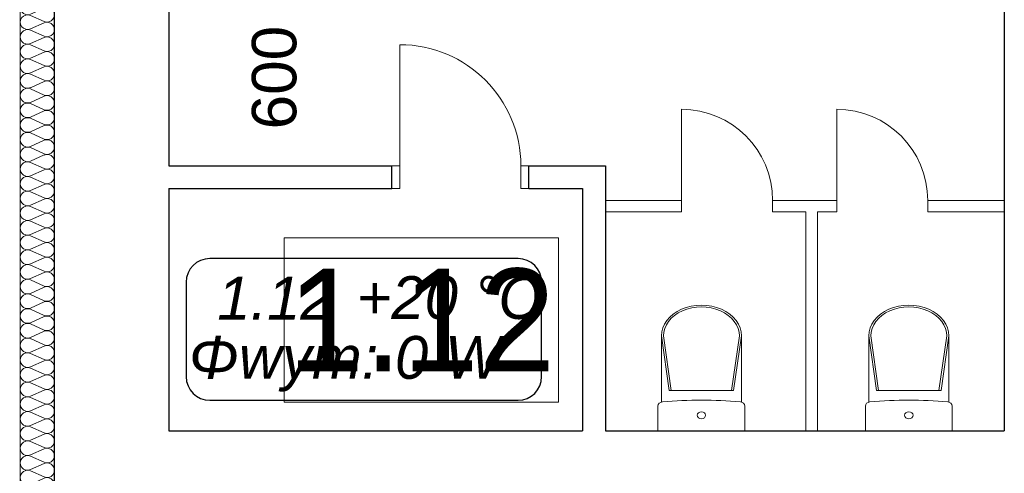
# Model space of a CAD drawing. Header units: millimetres. Extents: x -17429 to 155243, y -2908 to 188569.
# Tile 61 of 113: x -11063 to -6756, y 97310 to 99295. Entities that reach past the tile are written whole.
import ezdxf
from ezdxf.lldxf.tags import DXFTag

# ---------------------------------------------------------------- set-up
doc = ezdxf.new("R2010")
doc.units = ezdxf.units.MM
doc.header["$MEASUREMENT"] = 0
for name, color, linetype in [('#podkład', 252, 'Continuous'), ('Arch ocieplenie', 252, 'Continuous'), ('INWENT wyposarzenie', 252, 'Continuous'), ('IS_Text_Konstrukcji', 7, 'Continuous'), ('IS_Text_Odbiornikow_Therm', 7, 'Continuous')]:
    doc.layers.add(name, color=color, linetype=linetype)
doc.layers.add('arch izolacje_Nr_Pióra__3', color=7, linetype='Continuous', lineweight=13, true_color=0xff6600)
doc.layers.add('Arch ocieplenie_Nr_Pióra__22', color=7, linetype='Continuous', lineweight=9, true_color=0x7f7f7f)
for name, color, linetype, lineweight in [('Arch opisy_Nr_Pióra__1', 252, 'Continuous', 25), ('Arch opisy_Nr_Pióra__21', 252, 'Continuous', 13), ('INWENT wyposarzenie_Nr_Pióra__21', 252, 'Continuous', 13), ('INWENT. DRZWI_Nr_Pióra__21', 7, 'Continuous', 13), ('INWENT.ŚCIANY_Nr_Pióra__1', 252, 'Continuous', 25), ('INWENT.ŚCIANY_Nr_Pióra__5', 7, 'Continuous', 13)]:
    doc.layers.add(name, color=color, linetype=linetype, lineweight=lineweight)
doc.styles.add('GENERATED_STYLE_3', font='txt')
doc.styles.get("Standard").update_dxf_attribs({"font": 'arial.ttf', "bigfont": 'BIGFONT.SHX'})
tags = doc.linetypes.add('SOLID', pattern=[10, 10, 0]).pattern_tags.tags
tags[6:7] = [DXFTag(74, 4), DXFTag(75, 0), DXFTag(340, '0'), DXFTag(46, 0.0), DXFTag(50, 0.0), DXFTag(44, 0.0), DXFTag(45, 0.0)]
tags[4:5] = [DXFTag(74, 4), DXFTag(75, 0), DXFTag(340, '0'), DXFTag(46, 0.0), DXFTag(50, 0.0), DXFTag(44, 0.0), DXFTag(45, 0.0)]

# ---------------------------------------------------------------- blocks, each defined once
blk = doc.blocks.new('Izolacja cieplna 14_114', base_point=(-10910.9, 95330.9))
at = {"layer": 'Arch ocieplenie_Nr_Pióra__22', "linetype": 'Continuous'}
for p, q in [((-10955.6, 99351.4), (-11016.2, 99378.2)), ((-11016.2, 99319.3), (-10955.6, 99346)), ((-10955.6, 99287.1), (-11016.2, 99313.9)), ((-11016.2, 99255), (-10955.6, 99281.7)), ((-10955.6, 99222.8), (-11016.2, 99249.6)), ((-11016.2, 99190.7), (-10955.6, 99217.4)), ((-10955.6, 99158.6), (-11016.2, 99185.3)), ((-11016.2, 99126.4), (-10955.6, 99153.2)), ((-10955.6, 99094.3), (-11016.2, 99121)), ((-11016.2, 99062.1), (-10955.6, 99088.9)), ((-10955.6, 99030), (-11016.2, 99056.7)), ((-11016.2, 98997.8), (-10955.6, 99024.6)), ((-10955.6, 98965.7), (-11016.2, 98992.4)), ((-11016.2, 98933.6), (-10955.6, 98960.3)), ((-10955.6, 98901.4), (-11016.2, 98928.2)), ((-11016.2, 98869.3), (-10955.6, 98896)), ((-10955.6, 98837.1), (-11016.2, 98863.9)), ((-11016.2, 98805), (-10955.6, 98831.7)), ((-10955.6, 98772.8), (-11016.2, 98799.6)), ((-11016.2, 98740.7), (-10955.6, 98767.4)), ((-10955.6, 98708.6), (-11016.2, 98735.3)), ((-11016.2, 98676.4), (-10955.6, 98703.2)), ((-10955.6, 98644.3), (-11016.2, 98671)), ((-11016.2, 98612.1), (-10955.6, 98638.9)), ((-10955.6, 98580), (-11016.2, 98606.7)), ((-11016.2, 98547.8), (-10955.6, 98574.6)), ((-10955.6, 98515.7), (-11016.2, 98542.4)), ((-11016.2, 98483.6), (-10955.6, 98510.3)), ((-10955.6, 98451.4), (-11016.2, 98478.2)), ((-11016.2, 98419.3), (-10955.6, 98446)), ((-10955.6, 98387.1), (-11016.2, 98413.9)), ((-11016.2, 98355), (-10955.6, 98381.7)), ((-10955.6, 98322.8), (-11016.2, 98349.6)), ((-11016.2, 98290.7), (-10955.6, 98317.4)), ((-10955.6, 98258.6), (-11016.2, 98285.3)), ((-11016.2, 98226.4), (-10955.6, 98253.2)), ((-10955.6, 98194.3), (-11016.2, 98221)), ((-11016.2, 98162.1), (-10955.6, 98188.9)), ((-10955.6, 98130), (-11016.2, 98156.7)), ((-11016.2, 98097.8), (-10955.6, 98124.6)), ((-10955.6, 98065.7), (-11016.2, 98092.4)), ((-11016.2, 98033.6), (-10955.6, 98060.3)), ((-10955.6, 98001.4), (-11016.2, 98028.2)), ((-11016.2, 97969.3), (-10955.6, 97996)), ((-10955.6, 97937.1), (-11016.2, 97963.9)), ((-11016.2, 97905), (-10955.6, 97931.7)), ((-10955.6, 97872.8), (-11016.2, 97899.6)), ((-11016.2, 97840.7), (-10955.6, 97867.4)), ((-10955.6, 97808.6), (-11016.2, 97835.3)), ((-11016.2, 97776.4), (-10955.6, 97803.2)), ((-10955.6, 97744.3), (-11016.2, 97771)), ((-11016.2, 97712.1), (-10955.6, 97738.9)), ((-10955.6, 97680), (-11016.2, 97706.7)), ((-11016.2, 97647.8), (-10955.6, 97674.6)), ((-10955.6, 97615.7), (-11016.2, 97642.4)), ((-11016.2, 97583.6), (-10955.6, 97610.3)), ((-10955.6, 97551.4), (-11016.2, 97578.2)), ((-11016.2, 97519.3), (-10955.6, 97546)), ((-10955.6, 97487.1), (-11016.2, 97513.9)), ((-11016.2, 97455), (-10955.6, 97481.7)), ((-10955.6, 97422.8), (-11016.2, 97449.6)), ((-11016.2, 97390.7), (-10955.6, 97417.4)), ((-10955.6, 97358.6), (-11016.2, 97385.3)), ((-11016.2, 97326.4), (-10955.6, 97353.2)), ((-10955.6, 97294.3), (-11016.2, 97321)), ((-11016.2, 97262.1), (-10955.6, 97288.9)), ((-10955.6, 97230), (-11016.2, 97256.7)), ((-11016.2, 97197.8), (-10955.6, 97224.6)), ((-10955.6, 97165.7), (-11016.2, 97192.4)), ((-11016.2, 97133.6), (-10955.6, 97160.3)), ((-10955.6, 97101.4), (-11016.2, 97128.2)), ((-11016.2, 97069.3), (-10955.6, 97096)), ((-10955.6, 97037.1), (-11016.2, 97063.9)), ((-11016.2, 97005), (-10955.6, 97031.7)), ((-10955.6, 96972.8), (-11016.2, 96999.6)), ((-11016.2, 96940.7), (-10955.6, 96967.4)), ((-10955.6, 96908.6), (-11016.2, 96935.3)), ((-11016.2, 96876.4), (-10955.6, 96903.2)), ((-10955.6, 96844.3), (-11016.2, 96871)), ((-11016.2, 96812.1), (-10955.6, 96838.9)), ((-10955.6, 96780), (-11016.2, 96806.7)), ((-11016.2, 96747.8), (-10955.6, 96774.6)), ((-10955.6, 96715.7), (-11016.2, 96742.4)), ((-11016.2, 96683.6), (-10955.6, 96710.3)), ((-10955.6, 96651.4), (-11016.2, 96678.2)), ((-11016.2, 96619.3), (-10955.6, 96646)), ((-10955.6, 96587.1), (-11016.2, 96613.9)), ((-11016.2, 96555), (-10955.6, 96581.7)), ((-10955.6, 96522.8), (-11016.2, 96549.6)), ((-11016.2, 96490.7), (-10955.6, 96517.4)), ((-10955.6, 96458.6), (-11016.2, 96485.3)), ((-11016.2, 96426.4), (-10955.6, 96453.2)), ((-10955.6, 96394.3), (-11016.2, 96421)), ((-11016.2, 96362.1), (-10955.6, 96388.9)), ((-10955.6, 96330), (-11016.2, 96356.7)), ((-11016.2, 96297.8), (-10955.6, 96324.6)), ((-10955.6, 96265.7), (-11016.2, 96292.4)), ((-11016.2, 96233.6), (-10955.6, 96260.3)), ((-10955.6, 96201.4), (-11016.2, 96228.2)), ((-11016.2, 96169.3), (-10955.6, 96196)), ((-10955.6, 96137.1), (-11016.2, 96163.9)), ((-11016.2, 96105), (-10955.6, 96131.7)), ((-10955.6, 96072.8), (-11016.2, 96099.6)), ((-11016.2, 96040.7), (-10955.6, 96067.4)), ((-10955.6, 96008.6), (-11016.2, 96035.3)), ((-11016.2, 95976.4), (-10955.6, 96003.2)), ((-10955.6, 95944.3), (-11016.2, 95971)), ((-11016.2, 95912.1), (-10955.6, 95938.9)), ((-10955.6, 95880), (-11016.2, 95906.7)), ((-11016.2, 95847.8), (-10955.6, 95874.6)), ((-10955.6, 95815.7), (-11016.2, 95842.4)), ((-11016.2, 95783.6), (-10955.6, 95810.3)), ((-10955.6, 95751.4), (-11016.2, 95778.2)), ((-11016.2, 95719.3), (-10955.6, 95746)), ((-10955.6, 95687.1), (-11016.2, 95713.9)), ((-11016.2, 95655), (-10955.6, 95681.7)), ((-10955.6, 95622.8), (-11016.2, 95649.6)), ((-11016.2, 95590.7), (-10955.6, 95617.4)), ((-10955.6, 95558.6), (-11016.2, 95585.3)), ((-11016.2, 95526.4), (-10955.6, 95553.2)), ((-10955.6, 95494.3), (-11016.2, 95521)), ((-11016.2, 95462.1), (-10955.6, 95488.9)), ((-10955.6, 95430), (-11016.2, 95456.7)), ((-11016.2, 95397.8), (-10955.6, 95424.6)), ((-10955.6, 95365.7), (-11016.2, 95392.4)), ((-11016.2, 95333.6), (-10955.6, 95360.3))]:
    blk.add_line(p, q, dxfattribs=at)
for centre, start_param, end_param in [((-11029, 99348.7), 5.870392, 9.837571), ((-10942.8, 99380.9), 2.7288, 4.712389), ((-10942.8, 99316.6), 2.7288, 6.695979), ((-11029, 99284.4), 5.870392, 9.837571), ((-10942.8, 99252.3), 2.7288, 6.695979), ((-11029, 99220.1), 5.870392, 9.837571), ((-10942.8, 99188), 2.7288, 6.695979), ((-11029, 99155.9), 5.870392, 9.837571), ((-10942.8, 99123.7), 2.7288, 6.695979), ((-11029, 99091.6), 5.870392, 9.837571), ((-10942.8, 99059.4), 2.7288, 6.695979), ((-11029, 99027.3), 5.870392, 9.837571), ((-10942.8, 98995.1), 2.7288, 6.695979), ((-11029, 98963), 5.870392, 9.837571), ((-10942.8, 98930.9), 2.7288, 6.695979), ((-11029, 98898.7), 5.870392, 9.837571), ((-10942.8, 98866.6), 2.7288, 6.695979), ((-11029, 98834.4), 5.870392, 9.837571), ((-10942.8, 98802.3), 2.7288, 6.695979), ((-11029, 98770.1), 5.870392, 9.837571), ((-10942.8, 98738), 2.7288, 6.695979), ((-11029, 98705.9), 5.870392, 9.837571), ((-10942.8, 98673.7), 2.7288, 6.695979), ((-11029, 98641.6), 5.870392, 9.837571), ((-10942.8, 98609.4), 2.7288, 6.695979), ((-11029, 98577.3), 5.870392, 9.837571), ((-10942.8, 98545.1), 2.7288, 6.695979), ((-11029, 98513), 5.870392, 9.837571), ((-10942.8, 98480.9), 2.7288, 6.695979), ((-11029, 98448.7), 5.870392, 9.837571), ((-10942.8, 98416.6), 2.7288, 6.695979), ((-11029, 98384.4), 5.870392, 9.837571), ((-10942.8, 98352.3), 2.7288, 6.695979), ((-11029, 98320.1), 5.870392, 9.837571), ((-10942.8, 98288), 2.7288, 6.695979), ((-11029, 98255.9), 5.870392, 9.837571), ((-10942.8, 98223.7), 2.7288, 6.695979), ((-11029, 98191.6), 5.870392, 9.837571), ((-11029, 98127.3), 5.870392, 9.837571), ((-10942.8, 98159.4), 2.7288, 6.695979), ((-10942.8, 98095.1), 2.7288, 6.695979), ((-11029, 98063), 5.870392, 9.837571), ((-11029, 97998.7), 5.870392, 9.837571), ((-10942.8, 98030.9), 2.7288, 6.695979), ((-10942.8, 97966.6), 2.7288, 6.695979), ((-11029, 97934.4), 5.870392, 9.837571), ((-11029, 97870.1), 5.870392, 9.837571), ((-10942.8, 97902.3), 2.7288, 6.695979), ((-10942.8, 97838), 2.7288, 6.695979), ((-11029, 97805.9), 5.870392, 9.837571), ((-11029, 97741.6), 5.870392, 9.837571), ((-10942.8, 97773.7), 2.7288, 6.695979), ((-10942.8, 97709.4), 2.7288, 6.695979), ((-11029, 97677.3), 5.870392, 9.837571), ((-11029, 97613), 5.870392, 9.837571), ((-10942.8, 97645.1), 2.7288, 6.695979), ((-10942.8, 97580.9), 2.7288, 6.695979), ((-11029, 97548.7), 5.870392, 9.837571), ((-11029, 97484.4), 5.870392, 9.837571), ((-10942.8, 97516.6), 2.7288, 6.695979), ((-10942.8, 97452.3), 2.7288, 6.695979), ((-11029, 97420.1), 5.870392, 9.837571), ((-11029, 97355.9), 5.870392, 9.837571), ((-10942.8, 97388), 2.7288, 6.695979), ((-10942.8, 97323.7), 2.7288, 6.695979), ((-11029, 97291.6), 5.870392, 9.837571), ((-11029, 97227.3), 5.870392, 9.837571), ((-10942.8, 97259.4), 2.7288, 6.695979), ((-10942.8, 97195.1), 2.7288, 6.695979), ((-11029, 97163), 5.870392, 9.837571), ((-11029, 97098.7), 5.870392, 9.837571), ((-10942.8, 97130.9), 2.7288, 6.695979), ((-10942.8, 97066.6), 2.7288, 6.695979), ((-11029, 97034.4), 5.870392, 9.837571), ((-11029, 96970.1), 5.870392, 9.837571), ((-10942.8, 97002.3), 2.7288, 6.695979), ((-10942.8, 96938), 2.7288, 6.695979), ((-11029, 96905.9), 5.870392, 9.837571), ((-11029, 96841.6), 5.870392, 9.837571), ((-10942.8, 96873.7), 2.7288, 6.695979), ((-10942.8, 96809.4), 2.7288, 6.695979), ((-11029, 96777.3), 5.870392, 9.837571), ((-11029, 96713), 5.870392, 9.837571), ((-10942.8, 96745.1), 2.7288, 6.695979), ((-10942.8, 96680.9), 2.7288, 6.695979), ((-11029, 96648.7), 5.870392, 9.837571), ((-11029, 96584.4), 5.870392, 9.837571), ((-10942.8, 96616.6), 2.7288, 6.695979), ((-10942.8, 96552.3), 2.7288, 6.695979), ((-11029, 96520.1), 5.870392, 9.837571), ((-11029, 96455.9), 5.870392, 9.837571), ((-10942.8, 96488), 2.7288, 6.695979), ((-10942.8, 96423.7), 2.7288, 6.695979), ((-11029, 96391.6), 5.870392, 9.837571), ((-11029, 96327.3), 5.870392, 9.837571), ((-10942.8, 96359.4), 2.7288, 6.695979), ((-10942.8, 96295.1), 2.7288, 6.695979), ((-11029, 96263), 5.870392, 9.837571), ((-11029, 96198.7), 5.870392, 9.837571), ((-10942.8, 96230.9), 2.7288, 6.695979), ((-10942.8, 96166.6), 2.7288, 6.695979), ((-11029, 96134.4), 5.870392, 9.837571), ((-11029, 96070.1), 5.870392, 9.837571), ((-10942.8, 96102.3), 2.7288, 6.695979), ((-10942.8, 96038), 2.7288, 6.695979), ((-11029, 96005.9), 5.870392, 9.837571), ((-10942.8, 95973.7), 2.7288, 6.695979), ((-11029, 95941.6), 5.870392, 9.837571), ((-10942.8, 95909.4), 2.7288, 6.695979), ((-11029, 95877.3), 5.870392, 9.837571), ((-10942.8, 95845.1), 2.7288, 6.695979), ((-11029, 95813), 5.870392, 9.837571), ((-10942.8, 95780.9), 2.7288, 6.695979), ((-11029, 95748.7), 5.870392, 9.837571), ((-10942.8, 95716.6), 2.7288, 6.695979), ((-11029, 95684.4), 5.870392, 9.837571), ((-10942.8, 95652.3), 2.7288, 6.695979), ((-11029, 95620.1), 5.870392, 9.837571), ((-10942.8, 95588), 2.7288, 6.695979), ((-11029, 95555.9), 5.870392, 9.837571), ((-10942.8, 95523.7), 2.7288, 6.695979), ((-11029, 95491.6), 5.870392, 9.837571), ((-10942.8, 95459.4), 2.7288, 6.695979), ((-11029, 95427.3), 5.870392, 9.837571), ((-10942.8, 95395.1), 2.7288, 6.695979), ((-11029, 95363), 5.870392, 9.837571), ((-10942.8, 95330.9), 4.712389, 6.695979)]:
    blk.add_ellipse(centre, major_axis=(0, 32.1), ratio=0.992498, start_param=start_param, end_param=end_param, dxfattribs=at)
blk = doc.blocks.new('Symbol WC 2 14_234', base_point=(-6983.7, 97495.9))
at = {"layer": 'INWENT wyposarzenie_Nr_Pióra__21', "color": 252, "linetype": 'Continuous'}
for p, q in [((-7348.7, 97621.9), (-7348.7, 97911.9)), ((-7348.7, 97911.5), (-7314.6, 97673)), ((-7339.8, 97911.5), (-7305.7, 97673)), ((-7007.7, 97911.5), (-7041.8, 97673)), ((-6998.8, 97911.5), (-7032.8, 97673)), ((-6998.8, 97622.1), (-6998.8, 97911.9)), ((-7173.7, 97673), (-7314.6, 97673)), ((-7173.7, 97673), (-7032.8, 97673)), ((-7363.7, 97495.9), (-7363.7, 97604.6)), ((-6983.7, 97495.9), (-6983.7, 97604.6)), ((-6983.7, 97495.9), (-7363.7, 97495.9))]:
    blk.add_line(p, q, dxfattribs=at)
for centre, major_axis, ratio, start_param, end_param in [((-7173.7, 97911.9), (174.9, 0), 0.765974, 0, 3.141593), ((-7173.7, 97911.5), (166, 0), 0.764861, 0, 3.141593), ((-7341.7, 97604.6), (-22.1, 0), 0.829819, 4.812804, 6.283185), ((-7173.7, 96281.1), (-1625.8, 0), 0.829819, 4.60742, 4.817236), ((-7005.8, 97604.6), (-22.1, 0), 0.829819, 3.141593, 4.602988)]:
    blk.add_ellipse(centre, major_axis=major_axis, ratio=ratio, start_param=start_param, end_param=end_param, dxfattribs=at)
blk.add_ellipse((-7173.7, 97564.5), major_axis=(-18.5, 0), ratio=0.829819, dxfattribs=at)
blk = doc.blocks.new('Symbol WC 2 14_235', base_point=(-7890.9, 97495.9))
at = {"layer": 'INWENT wyposarzenie_Nr_Pióra__21', "color": 252, "linetype": 'Continuous'}
for p, q in [((-8255.9, 97621.9), (-8255.9, 97911.9)), ((-8255.9, 97911.5), (-8221.8, 97673)), ((-8246.9, 97911.5), (-8212.9, 97673)), ((-7914.9, 97911.5), (-7949, 97673)), ((-7906, 97911.5), (-7940, 97673)), ((-7906, 97622.1), (-7906, 97911.9)), ((-8080.9, 97673), (-8221.8, 97673)), ((-8080.9, 97673), (-7940, 97673)), ((-8270.9, 97495.9), (-8270.9, 97604.6)), ((-7890.9, 97495.9), (-7890.9, 97604.6)), ((-7890.9, 97495.9), (-8270.9, 97495.9))]:
    blk.add_line(p, q, dxfattribs=at)
for centre, major_axis, ratio, start_param, end_param in [((-8080.9, 97911.9), (174.9, 0), 0.765974, 0, 3.141593), ((-8080.9, 97911.5), (166, 0), 0.764861, 0, 3.141593), ((-8248.9, 97604.6), (-22.1, 0), 0.829819, 4.812804, 6.283185), ((-8080.9, 96281.1), (-1625.8, 0), 0.829819, 4.60742, 4.817236), ((-7913, 97604.6), (-22.1, 0), 0.829819, 3.141593, 4.602988)]:
    blk.add_ellipse(centre, major_axis=major_axis, ratio=ratio, start_param=start_param, end_param=end_param, dxfattribs=at)
blk.add_ellipse((-8080.9, 97564.5), major_axis=(-18.5, 0), ratio=0.829819, dxfattribs=at)
blk = doc.blocks.new('parter')
at = {"layer": 'arch izolacje_Nr_Pióra__3', "color": 252, "linetype": 'Continuous'}
for p, q in [((-11060.9, 91315.9), (-11060.9, 103245.9)), ((-11060.9, 95330.9), (-11060.9, 99430.9))]:
    blk.add_line(p, q, dxfattribs=at)
at = {"layer": 'Arch opisy_Nr_Pióra__21', "color": 252, "linetype": 'Continuous'}
for p, q in [((-8705.7, 98341), (-9905.7, 98341)), ((-9905.7, 98341), (-9905.7, 97621)), ((-8705.7, 97621), (-8705.7, 98341)), ((-9905.7, 97621), (-8705.7, 97621))]:
    blk.add_line(p, q, dxfattribs=at)
at = {"layer": 'INWENT. DRZWI_Nr_Pióra__21', "color": 252, "linetype": 'Continuous'}
for p, q in [((-9400.9, 98655.9), (-9400.9, 99185.9)), ((-9400.9, 98655.9), (-9435.9, 98655.9)), ((-9400.9, 98655.9), (-9400.9, 98555.9)), ((-8870.9, 98655.9), (-8870.9, 98555.9)), ((-8870.9, 98655.9), (-8835.9, 98655.9)), ((-9400.9, 98555.9), (-9435.9, 98555.9)), ((-8870.9, 98555.9), (-8835.9, 98555.9))]:
    blk.add_line(p, q, dxfattribs=at)
blk.add_arc((-9400.9, 98655.9), 530, 0, 90, dxfattribs=at)
at = {"layer": 'INWENT.ŚCIANY_Nr_Pióra__1', "color": 252, "linetype": 'Continuous'}
for p, q in [((-6755.9, 99585.8), (-6755.9, 97495.9)), ((-10910.9, 95350.9), (-10910.9, 99410.9)), ((-10410.9, 99385.9), (-10410.9, 98655.9)), ((-10410.9, 98655.9), (-9435.9, 98655.9)), ((-9435.9, 98555.9), (-9435.9, 98655.9)), ((-8835.9, 98555.9), (-8835.9, 98655.9)), ((-8835.9, 98655.9), (-8500.9, 98655.9)), ((-8500.9, 98655.9), (-8500.9, 97495.9)), ((-10410.9, 98555.9), (-9435.9, 98555.9)), ((-10410.9, 98555.9), (-10410.9, 97495.9)), ((-8835.9, 98555.9), (-8600.9, 98555.9)), ((-8600.9, 98555.9), (-8600.9, 97495.9)), ((-10410.9, 97495.9), (-8600.9, 97495.9)), ((-8500.9, 97495.9), (-6755.9, 97495.9))]:
    blk.add_line(p, q, dxfattribs=at)
at = {"layer": 'INWENT.ŚCIANY_Nr_Pióra__5', "color": 252, "linetype": 'Continuous'}
for p, q in [((-8167.9, 98504.7), (-8167.9, 98903.1)), ((-7489.2, 98504.7), (-7489.2, 98903.1)), ((-8167.9, 98504.7), (-8500.9, 98504.7)), ((-8167.9, 98454.7), (-8167.9, 98504.7)), ((-7769.5, 98454.7), (-7769.5, 98504.7)), ((-7769.5, 98504.7), (-7489.2, 98504.7)), ((-7489.2, 98504.7), (-7489.2, 98454.7)), ((-7090.8, 98504.7), (-7090.8, 98454.7)), ((-7090.8, 98504.7), (-6755.9, 98504.7)), ((-8167.9, 98454.7), (-8500.9, 98454.7)), ((-7623.7, 98454.7), (-7769.5, 98454.7)), ((-7623.7, 97495.9), (-7623.7, 98454.7)), ((-7573.7, 97495.9), (-7573.7, 98454.7)), ((-7489.2, 98454.7), (-7573.7, 98454.7)), ((-7090.8, 98454.7), (-6755.9, 98454.7))]:
    blk.add_line(p, q, dxfattribs=at)
for centre in [(-8167.9, 98504.7), (-7489.2, 98504.7)]:
    blk.add_arc(centre, 398.4, 0, 90, dxfattribs=at)
at = {"layer": 'Arch ocieplenie', "color": 252, "linetype": 'Continuous', "lineweight": 9}
blk.add_blockref('Izolacja cieplna 14_114', (-10910.9, 95330.9), dxfattribs=at)
at = {"layer": 'INWENT wyposarzenie', "color": 252, "linetype": 'Continuous', "lineweight": 9}
for name, p in [('Symbol WC 2 14_235', (-7890.9, 97495.9)), ('Symbol WC 2 14_234', (-6983.7, 97495.9))]:
    blk.add_blockref(name, p, dxfattribs=at)
at = {"layer": 'Arch opisy_Nr_Pióra__1', "color": 252, "linetype": 'Continuous', "insert": (-9305.7, 97756), "char_height": 450, "attachment_point": 8, "style": 'GENERATED_STYLE_3'}
blk.add_mtext('{1.12}', dxfattribs=at)

msp = doc.modelspace()

# ---------------------------------------------------------------- linework, layer by layer
at = {"layer": 'IS_Text_Konstrukcji', "color": 18, "linetype": 'SOLID', "ltscale": 10, "true_color": 0x000000}
for p, q in [((-8883.3, 98250), (-10231.7, 98250)), ((-10335, 98146.7), (-10335, 97733.3)), ((-8780, 97733.3), (-8780, 98146.7)), ((-10231.7, 97630), (-8883.3, 97630))]:
    msp.add_line(p, q, dxfattribs=at)
for centre, start, end in [((-10231.7, 98146.7), 90, 180), ((-8883.3, 98146.7), 360, 90), ((-10231.7, 97733.3), 180, 270), ((-8883.3, 97733.3), 270, 0)]:
    msp.add_arc(centre, 103.3, start, end, dxfattribs=at)

# ---------------------------------------------------------------- block references
at = {"layer": '#podkład'}
msp.add_blockref('parter', (0, 0), dxfattribs=at)

# ---------------------------------------------------------------- texts
at = {"layer": 'IS_Text_Konstrukcji', "color": 18, "linetype": 'SOLID', "ltscale": 10, "true_color": 0x000000, "char_height": 187.2}
for s, insert, attachment_point in [('\\fArial|b0|i1;1.12', (-9690, 97983.2), 9), ('\\fArial|b0|i1;+20 °C', (-9590, 97983.2), 7), ('\\fArial|b0|i1;Φwym: 0 W', (-9640, 97911.2), 2)]:
    msp.add_mtext(s, dxfattribs=dict(at, insert=insert, attachment_point=attachment_point))
at = {"layer": 'IS_Text_Odbiornikow_Therm', "color": 7, "linetype": 'SOLID', "ltscale": 10, "insert": (-10047.5, 99796.2), "char_height": 194.4, "attachment_point": 3, "rotation": 90}
msp.add_mtext('\\fArial|b0|i0;600 mm', dxfattribs=at)

doc.saveas('drawing.dxf')
